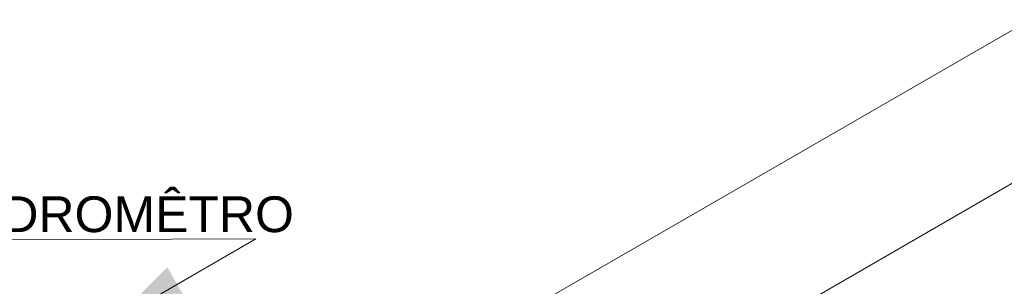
# Model space of a CAD drawing. Header units: millimetres. Extents: x 2 to 902, y -447 to 199.
# Tile 50 of 255: x 15.4 to 23.1, y 53.58 to 55.66. Entities that reach past the tile are written whole.
import ezdxf

# ---------------------------------------------------------------- set-up
doc = ezdxf.new("R2010")
doc.units = ezdxf.units.MM
doc.header["$MEASUREMENT"] = 0
doc.linetypes.add('NULL', pattern=[0])
for name, color, linetype, lineweight in [('Cotas', 1, 'Continuous', 0), ('IFC-Laje-Contorno', 134, 'Continuous', 5), ('Textos', 7, 'Continuous', 9)]:
    doc.layers.add(name, color=color, linetype=linetype, lineweight=lineweight)
doc.styles.add('Arial', font='arial.ttf')

msp = doc.modelspace()

# ---------------------------------------------------------------- hatches: boundary and pattern name
at = {"layer": 'Cotas', "linetype": 'Continuous'}
msp.add_hatch(color=1, dxfattribs=at).paths.add_polyline_path([(16.1274, 53.3023), (16.707, 53.4576), (16.5517, 53.7265)])

# ---------------------------------------------------------------- linework, layer by layer
at = {"layer": 'Cotas'}
msp.add_lwpolyline([(16.1274, 53.3023), (17.2458, 53.948), (11.2922, 53.9265)], dxfattribs=at)
at = {"layer": 'IFC-Laje-Contorno', "color": 7, "lineweight": 5}
for p, q in [((18.0893, 52.655), (23.3016, 55.6643)), ((19.1313, 52.0566), (24.3409, 55.0643))]:
    msp.add_line(p, q, dxfattribs=at)

# ---------------------------------------------------------------- texts
at = {"layer": 'Textos', "linetype": 'NULL', "insert": (11.5888, 53.9151), "char_height": 0.28, "width": 37.43622, "attachment_point": 7, "line_spacing_factor": 0.6, "style": 'Arial'}
msp.add_mtext('LIGAÇÃO COM O HIDROMÊTRO', dxfattribs=at)

doc.saveas('drawing.dxf')
